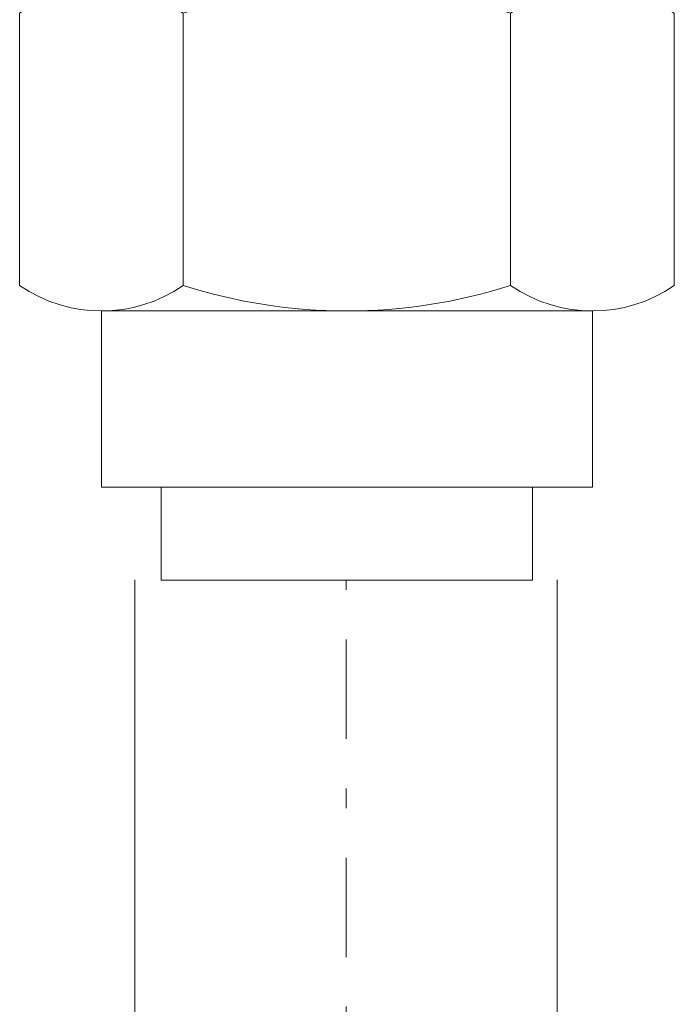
# Model space of a CAD drawing. Header units: millimetres. Extents: x -15538 to -14053, y -265397 to -264347.
# Tile 6 of 35: x -14463.27 to -14459.97, y -264938.24 to -264933.28. Entities that reach past the tile are written whole.
import ezdxf

# ---------------------------------------------------------------- set-up
doc = ezdxf.new("R2010")
doc.units = ezdxf.units.MM
doc.linetypes.add('ACAD_ISO08W100', pattern=[36, 24, -3, 6, -3])
doc.linetypes.add('DASHDOT2', pattern=[0.5, 0.25, -0.125, 0, -0.125])
doc.layers.get('0').update_dxf_attribs({"color": 20, "lineweight": 35})
doc.layers.add('-- CO_rury', color=51, linetype='Continuous', lineweight=9)

# ---------------------------------------------------------------- blocks, each defined once
blk = doc.blocks.new('*U208')
at = {"color": 0, "ltscale": 10}
for p, q in [((422.966, 10.65), (507.966, 10.65)), ((422.966, -10.65), (507.966, -10.65))]:
    blk.add_line(p, q, dxfattribs=at)
at = {"color": 50, "linetype": 'DASHDOT2', "ltscale": 20}
blk.add_line((422.966, 0), (507.966, 0), dxfattribs=at)
blk = doc.blocks.new('A$C086D61CF')
at = {"color": 11}
for p, q in [((0.1279, 1.6502), (1.5003, 1.6502)), ((0, 1.2377), (0, -1.2377)), ((1.6281, 1.2377), (1.6281, -1.2377)), ((0.1279, -1.6502), (1.5003, -1.6502))]:
    blk.add_line(p, q, dxfattribs=at)
at = {"color": 2, "lineweight": 0}
for p, q in [((2.5162, 1.2384), (1.6281, 1.2384)), ((2.5162, 0.9361), (2.5162, 1.2384)), ((2.9841, 0.9361), (2.5162, 0.9361)), ((2.5162, 0.9361), (2.5162, 0)), ((2.9841, 0.9361), (2.9841, -0.9361)), ((0.1279, 0.8251), (1.5003, 0.8251)), ((2.5162, -0.9361), (2.5162, 0)), ((0.1279, -0.8251), (1.5003, -0.8251)), ((2.9841, -0.9361), (2.5162, -0.9361)), ((2.5162, -0.9361), (2.5162, -1.2384)), ((2.5162, -1.2384), (1.6281, -1.2384))]:
    blk.add_line(p, q, dxfattribs=at)
at = {"color": 11}
for centre, start, end in [((0.7295, 1.2377), 145.5615, 214.4385), ((0.8986, 1.2377), 325.5614, 34.4386), ((0.7295, -1.2377), 145.5615, 214.4385), ((0.8986, -1.2377), 325.5615, 34.4385)]:
    blk.add_arc(centre, 0.7295, start, end, dxfattribs=at)
at = {"color": 2, "lineweight": 0}
for centre, start, end in [((2.7262, 0), 162.383, 197.617), ((-1.0981, 0), 342.383, 17.617)]:
    blk.add_arc(centre, 2.7262, start, end, dxfattribs=at)
blk = doc.blocks.new('-- CIEPŁOMIERZ ECHO II_15')
at = {"linetype": 'Continuous', "lineweight": 0, "xscale": -1}
blk.add_blockref('A$C086D61CF', (0.8336, 0), dxfattribs=at)
blk = doc.blocks.new('*U187')
at = {"linetype": 'Continuous', "lineweight": 0}
blk.add_blockref('-- CIEPŁOMIERZ ECHO II_15', (2.6184, -0.0025), dxfattribs=at)

msp = doc.modelspace()

# ---------------------------------------------------------------- block references
at = {"layer": '-- CO_rury', "linetype": 'ACAD_ISO08W100', "ltscale": 20, "xscale": -1, "rotation": 269.9999999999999}
msp.add_blockref('*U187', (-14461.6211, -264936.5721, 0), dxfattribs=at)
at = {"layer": '-- CO_rury', "linetype": 'ACAD_ISO08W100', "ltscale": 20, "xscale": 0.1, "yscale": 0.1, "zscale": 0.1, "rotation": 89.99999999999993}
msp.add_blockref('*U208', (-14461.6283, -264986.9007, 0), dxfattribs=at)

doc.saveas('drawing.dxf')
